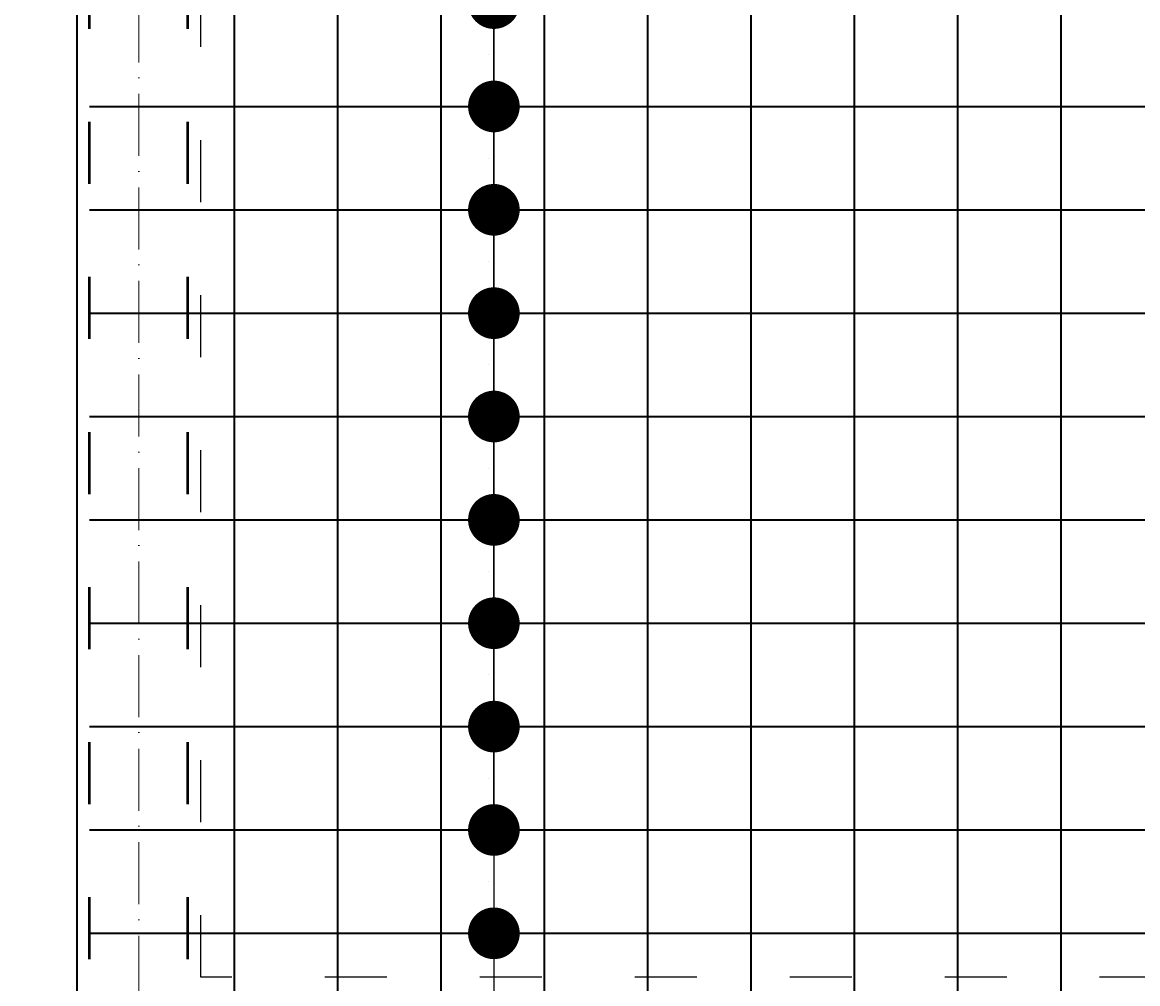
# Model space of a CAD drawing. Header units: millimetres. Extents: x 295948 to 312016, y 6878 to 18016.
# Tile 180 of 252: x 306628 to 306844, y 14710 to 14896. Entities that reach past the tile are written whole.
import ezdxf

# ---------------------------------------------------------------- set-up
doc = ezdxf.new("R2010")
doc.units = ezdxf.units.MM
doc.linetypes.add('ACAD_ISO03W100', pattern=[30, 12, -18])
doc.linetypes.add('ACAD_ISO10W100', pattern=[18, 12, -3, 0, -3])
for name, color, linetype, lineweight in [('konstrukcja', 3, 'Continuous', 35), ('konstrukcja wymiary', 1, 'Continuous', 13), ('osie', 5, 'ACAD_ISO10W100', 13), ('zbrojenie', 4, 'Continuous', 50), ('zbrojenie płyty', 141, 'Continuous', 35)]:
    doc.layers.add(name, color=color, linetype=linetype, lineweight=lineweight)
doc.layers.add('przerywane', color=6, linetype='ACAD_ISO03W100')
doc.styles.add('KONSTRUKCJA', font='romand.shx', dxfattribs={"oblique": 10})
doc.styles.get("Standard").update_dxf_attribs({"font": 'romand.shx', "oblique": 10})
doc.dimstyles.new('150', dxfattribs={"dimtxt": 10, "dimasz": 7, "dimexe": 1.25, "dimexo": 0.625, "dimgap": 3, "dimtad": 1, "dimdec": 0, "dimrnd": 0.5, "dimtxsty": 'KONSTRUKCJA', "dimblk": 'ARCHTICK', "dimcen": 2.5, "dimadec": 0, "dimazin": 0, "dimtfac": 1, "dimtdec": 0, "dimtix": 1, "dimtmove": 0, "dimatfit": 3, "dimfxl": 4, "dimfxlon": 1, "dimarcsym": 0})
doc.dimstyles.new('kropki', dxfattribs={"dimtxt": 0.001, "dimasz": 10, "dimexe": 1.25, "dimexo": 0.625, "dimgap": 1, "dimtad": 1, "dimtxsty": 'Standard', "dimblk": 'DOT', "dimcen": 2.5, "dimadec": 0, "dimazin": 0, "dimtfac": 1, "dimtmove": 0, "dimatfit": 3, "dimfxl": 1, "dimfxlon": 1, "dimarcsym": 0})

# ---------------------------------------------------------------- blocks, each defined once
blk = doc.blocks.new('_ArchTick')
at = {"color": 0, "linetype": 'ByBlock', "lineweight": 13, "const_width": 0.15}
blk.add_lwpolyline([(-0.5, -0.5), (0.5, 0.5)], dxfattribs=at)
blk = doc.blocks.new('*D886')
at = {"layer": 'Defpoints', "color": 0, "transparency": 16777216}
for p in [(307580.44, 14981.32), (306548.44, 14393.22), (306662.44, 14393.22)]:
    blk.add_point(p, dxfattribs=at)
at = {"layer": 'konstrukcja wymiary', "color": 0, "lineweight": -2, "transparency": 16777216}
for p, q in [((306552.44, 14981.32), (306547.19, 14981.32)), ((306548.44, 14981.32), (306548.44, 14393.22)), ((306552.44, 14393.22), (306547.19, 14393.22))]:
    blk.add_line(p, q, dxfattribs=at)
at = {"layer": 'konstrukcja wymiary', "color": 0, "lineweight": -2, "transparency": 16777216, "xscale": 7, "yscale": 7, "zscale": 7}
for p, rotation in [((306548.44, 14981.32), 90), ((306548.44, 14393.22), 270)]:
    blk.add_blockref('_ArchTick', p, dxfattribs=dict(at, rotation=rotation))
at = {"layer": 'konstrukcja wymiary', "color": 0, "transparency": 16777216, "insert": (306540.44, 14687.27), "char_height": 10, "attachment_point": 5, "rotation": 90, "style": 'KONSTRUKCJA'}
blk.add_mtext('588', dxfattribs=at)
blk = doc.blocks.new('*D889')
at = {"layer": 'Defpoints', "color": 0, "transparency": 16777216}
for p in [(306638.44, 15279.22), (306518.44, 14699.22), (306638.44, 14699.22)]:
    blk.add_point(p, dxfattribs=at)
at = {"layer": 'konstrukcja wymiary', "color": 0, "lineweight": -2, "transparency": 16777216}
for p, q in [((306522.44, 15279.22), (306517.19, 15279.22)), ((306518.44, 15279.22), (306518.44, 14699.22)), ((306522.44, 14699.22), (306517.19, 14699.22))]:
    blk.add_line(p, q, dxfattribs=at)
at = {"layer": 'konstrukcja wymiary', "color": 0, "lineweight": -2, "transparency": 16777216, "xscale": 7, "yscale": 7, "zscale": 7}
for p, rotation in [((306518.44, 15279.22), 90), ((306518.44, 14699.22), 270)]:
    blk.add_blockref('_ArchTick', p, dxfattribs=dict(at, rotation=rotation))
at = {"layer": 'konstrukcja wymiary', "color": 0, "transparency": 16777216, "insert": (306510.44, 14989.22), "char_height": 10, "attachment_point": 5, "rotation": 90, "style": 'KONSTRUKCJA'}
blk.add_mtext('580', dxfattribs=at)
blk = doc.blocks.new('*D892')
at = {"layer": 'Defpoints', "color": 0, "transparency": 16777216}
for p in [(306488.44, 15291.22), (306638.44, 15291.22), (306638.44, 14052.22)]:
    blk.add_point(p, dxfattribs=at)
at = {"layer": 'konstrukcja wymiary', "color": 0, "lineweight": -2, "transparency": 16777216}
for p, q in [((306492.44, 15291.22), (306487.19, 15291.22)), ((306488.44, 14052.22), (306488.44, 15291.22)), ((306492.44, 14052.22), (306487.19, 14052.22))]:
    blk.add_line(p, q, dxfattribs=at)
at = {"layer": 'konstrukcja wymiary', "color": 0, "lineweight": -2, "transparency": 16777216, "xscale": 7, "yscale": 7, "zscale": 7}
for p, rotation in [((306488.44, 15291.22), 90), ((306488.44, 14052.22), 270)]:
    blk.add_blockref('_ArchTick', p, dxfattribs=dict(at, rotation=rotation))
at = {"layer": 'konstrukcja wymiary', "color": 0, "transparency": 16777216, "insert": (306480.44, 14671.72), "char_height": 10, "attachment_point": 5, "rotation": 90, "style": 'KONSTRUKCJA'}
blk.add_mtext('1239', dxfattribs=at)
blk = doc.blocks.new('*D893')
at = {"layer": 'Defpoints', "color": 0, "transparency": 16777216}
for p in [(306662.44, 15501.22), (306638.44, 15291.22), (306662.44, 14353.22)]:
    blk.add_point(p, dxfattribs=at)
at = {"layer": 'konstrukcja wymiary', "color": 0, "lineweight": -2, "transparency": 16777216}
for p, q in [((306638.44, 15497.22), (306638.44, 15502.47)), ((306638.44, 15501.22), (306662.44, 15501.22)), ((306662.44, 15497.22), (306662.44, 15502.47))]:
    blk.add_line(p, q, dxfattribs=at)
at = {"layer": 'konstrukcja wymiary', "color": 0, "lineweight": -2, "transparency": 16777216, "xscale": 7, "yscale": 7, "zscale": 7, "rotation": 180}
blk.add_blockref('_ArchTick', (306638.44, 15501.22), dxfattribs=at)
at = {"layer": 'konstrukcja wymiary', "color": 0, "lineweight": -2, "transparency": 16777216, "xscale": 7, "yscale": 7, "zscale": 7}
blk.add_blockref('_ArchTick', (306662.44, 15501.22), dxfattribs=at)
at = {"layer": 'konstrukcja wymiary', "color": 0, "transparency": 16777216, "insert": (306650.44, 15509.22), "char_height": 10, "attachment_point": 5, "style": 'KONSTRUKCJA'}
blk.add_mtext('24', dxfattribs=at)
blk = doc.blocks.new('*D894')
at = {"layer": 'Defpoints', "color": 0, "transparency": 16777216}
for p in [(306826.44, 15501.22), (306826.44, 14393.22), (306662.44, 14353.22)]:
    blk.add_point(p, dxfattribs=at)
at = {"layer": 'konstrukcja wymiary', "color": 0, "lineweight": -2, "transparency": 16777216}
for p, q in [((306662.44, 15497.22), (306662.44, 15502.47)), ((306662.44, 15501.22), (306826.44, 15501.22)), ((306826.44, 15497.22), (306826.44, 15502.47))]:
    blk.add_line(p, q, dxfattribs=at)
at = {"layer": 'konstrukcja wymiary', "color": 0, "lineweight": -2, "transparency": 16777216, "xscale": 7, "yscale": 7, "zscale": 7, "rotation": 180}
blk.add_blockref('_ArchTick', (306662.44, 15501.22), dxfattribs=at)
at = {"layer": 'konstrukcja wymiary', "color": 0, "lineweight": -2, "transparency": 16777216, "xscale": 7, "yscale": 7, "zscale": 7}
blk.add_blockref('_ArchTick', (306826.44, 15501.22), dxfattribs=at)
at = {"layer": 'konstrukcja wymiary', "color": 0, "transparency": 16777216, "insert": (306744.44, 15509.22), "char_height": 10, "attachment_point": 5, "style": 'KONSTRUKCJA'}
blk.add_mtext('164', dxfattribs=at)
blk = doc.blocks.new('*D895')
at = {"layer": 'Defpoints', "color": 0, "transparency": 16777216}
for p in [(307282.44, 15501.22), (307282.44, 14520.22), (306826.44, 14393.22)]:
    blk.add_point(p, dxfattribs=at)
at = {"layer": 'konstrukcja wymiary', "color": 0, "lineweight": -2, "transparency": 16777216}
for p, q in [((306826.44, 15497.22), (306826.44, 15502.47)), ((306826.44, 15501.22), (307282.44, 15501.22)), ((307282.44, 15497.22), (307282.44, 15502.47))]:
    blk.add_line(p, q, dxfattribs=at)
at = {"layer": 'konstrukcja wymiary', "color": 0, "lineweight": -2, "transparency": 16777216, "xscale": 7, "yscale": 7, "zscale": 7, "rotation": 180}
blk.add_blockref('_ArchTick', (306826.44, 15501.22), dxfattribs=at)
at = {"layer": 'konstrukcja wymiary', "color": 0, "lineweight": -2, "transparency": 16777216, "xscale": 7, "yscale": 7, "zscale": 7}
blk.add_blockref('_ArchTick', (307282.44, 15501.22), dxfattribs=at)
at = {"layer": 'konstrukcja wymiary', "color": 0, "transparency": 16777216, "insert": (307054.44, 15509.22), "char_height": 10, "attachment_point": 5, "style": 'KONSTRUKCJA'}
blk.add_mtext('456', dxfattribs=at)
blk = doc.blocks.new('_Dot')
at = {"color": 0, "linetype": 'ByBlock', "lineweight": -2}
blk.add_line((-0.5, 0), (-1, 0), dxfattribs=at)
at = {"color": 0, "linetype": 'ByBlock', "const_width": 0.5}
blk.add_lwpolyline([(-0.25, 0, 1), (0.25, 0, 1)], format="xyb", close=True, dxfattribs=at)
blk = doc.blocks.new('*D947')
at = {"layer": 'Defpoints', "color": 0, "transparency": 16777216}
for p in [(306708.94, 14919.72), (306708.94, 14899.72), (306719.19, 14899.72)]:
    blk.add_point(p, dxfattribs=at)
at = {"layer": 'konstrukcja wymiary', "color": 0, "lineweight": -2, "transparency": 16777216}
for p, q in [((306719.19, 14929.72), (306719.19, 14939.72)), ((306718.19, 14919.72), (306720.44, 14919.72)), ((306719.19, 14919.72), (306719.19, 14899.72)), ((306718.19, 14899.72), (306720.44, 14899.72)), ((306719.19, 14889.72), (306719.19, 14879.72))]:
    blk.add_line(p, q, dxfattribs=at)
at = {"layer": 'konstrukcja wymiary', "color": 0, "lineweight": -2, "transparency": 16777216, "xscale": 10, "yscale": 10, "zscale": 10}
for p, rotation in [((306719.19, 14919.72), 270), ((306719.19, 14899.72), 90)]:
    blk.add_blockref('_Dot', p, dxfattribs=dict(at, rotation=rotation))
at = {"layer": 'konstrukcja wymiary', "color": 0, "transparency": 16777216, "insert": (306718.19, 14909.72), "char_height": 0.001, "attachment_point": 5, "rotation": 90}
blk.add_mtext('20', dxfattribs=at)
blk = doc.blocks.new('*D948')
at = {"layer": 'Defpoints', "color": 0, "transparency": 16777216}
for p in [(306708.94, 14899.72), (306708.94, 14879.72), (306719.19, 14879.72)]:
    blk.add_point(p, dxfattribs=at)
at = {"layer": 'konstrukcja wymiary', "color": 0, "lineweight": -2, "transparency": 16777216}
for p, q in [((306719.19, 14909.72), (306719.19, 14919.72)), ((306718.19, 14899.72), (306720.44, 14899.72)), ((306719.19, 14899.72), (306719.19, 14879.72)), ((306718.19, 14879.72), (306720.44, 14879.72)), ((306719.19, 14869.72), (306719.19, 14859.72))]:
    blk.add_line(p, q, dxfattribs=at)
at = {"layer": 'konstrukcja wymiary', "color": 0, "lineweight": -2, "transparency": 16777216, "xscale": 10, "yscale": 10, "zscale": 10}
for p, rotation in [((306719.19, 14899.72), 270), ((306719.19, 14879.72), 90)]:
    blk.add_blockref('_Dot', p, dxfattribs=dict(at, rotation=rotation))
at = {"layer": 'konstrukcja wymiary', "color": 0, "transparency": 16777216, "insert": (306718.19, 14889.72), "char_height": 0.001, "attachment_point": 5, "rotation": 90}
blk.add_mtext('20', dxfattribs=at)
blk = doc.blocks.new('*D949')
at = {"layer": 'Defpoints', "color": 0, "transparency": 16777216}
for p in [(306708.94, 14879.72), (306708.94, 14859.72), (306719.19, 14859.72)]:
    blk.add_point(p, dxfattribs=at)
at = {"layer": 'konstrukcja wymiary', "color": 0, "lineweight": -2, "transparency": 16777216}
for p, q in [((306719.19, 14889.72), (306719.19, 14899.72)), ((306718.19, 14879.72), (306720.44, 14879.72)), ((306719.19, 14879.72), (306719.19, 14859.72)), ((306718.19, 14859.72), (306720.44, 14859.72)), ((306719.19, 14849.72), (306719.19, 14839.72))]:
    blk.add_line(p, q, dxfattribs=at)
at = {"layer": 'konstrukcja wymiary', "color": 0, "lineweight": -2, "transparency": 16777216, "xscale": 10, "yscale": 10, "zscale": 10}
for p, rotation in [((306719.19, 14879.72), 270), ((306719.19, 14859.72), 90)]:
    blk.add_blockref('_Dot', p, dxfattribs=dict(at, rotation=rotation))
at = {"layer": 'konstrukcja wymiary', "color": 0, "transparency": 16777216, "insert": (306718.19, 14869.72), "char_height": 0.001, "attachment_point": 5, "rotation": 90}
blk.add_mtext('20', dxfattribs=at)
blk = doc.blocks.new('*D950')
at = {"layer": 'Defpoints', "color": 0, "transparency": 16777216}
for p in [(306708.94, 14859.72), (306708.94, 14839.72), (306719.19, 14839.72)]:
    blk.add_point(p, dxfattribs=at)
at = {"layer": 'konstrukcja wymiary', "color": 0, "lineweight": -2, "transparency": 16777216}
for p, q in [((306719.19, 14869.72), (306719.19, 14879.72)), ((306718.19, 14859.72), (306720.44, 14859.72)), ((306719.19, 14859.72), (306719.19, 14839.72)), ((306718.19, 14839.72), (306720.44, 14839.72)), ((306719.19, 14829.72), (306719.19, 14819.72))]:
    blk.add_line(p, q, dxfattribs=at)
at = {"layer": 'konstrukcja wymiary', "color": 0, "lineweight": -2, "transparency": 16777216, "xscale": 10, "yscale": 10, "zscale": 10}
for p, rotation in [((306719.19, 14859.72), 270), ((306719.19, 14839.72), 90)]:
    blk.add_blockref('_Dot', p, dxfattribs=dict(at, rotation=rotation))
at = {"layer": 'konstrukcja wymiary', "color": 0, "transparency": 16777216, "insert": (306718.19, 14849.72), "char_height": 0.001, "attachment_point": 5, "rotation": 90}
blk.add_mtext('20', dxfattribs=at)
blk = doc.blocks.new('*D951')
at = {"layer": 'Defpoints', "color": 0, "transparency": 16777216}
for p in [(306708.94, 14839.72), (306708.94, 14819.72), (306719.19, 14819.72)]:
    blk.add_point(p, dxfattribs=at)
at = {"layer": 'konstrukcja wymiary', "color": 0, "lineweight": -2, "transparency": 16777216}
for p, q in [((306719.19, 14849.72), (306719.19, 14859.72)), ((306718.19, 14839.72), (306720.44, 14839.72)), ((306719.19, 14839.72), (306719.19, 14819.72)), ((306718.19, 14819.72), (306720.44, 14819.72)), ((306719.19, 14809.72), (306719.19, 14799.72))]:
    blk.add_line(p, q, dxfattribs=at)
at = {"layer": 'konstrukcja wymiary', "color": 0, "lineweight": -2, "transparency": 16777216, "xscale": 10, "yscale": 10, "zscale": 10}
for p, rotation in [((306719.19, 14839.72), 270), ((306719.19, 14819.72), 90)]:
    blk.add_blockref('_Dot', p, dxfattribs=dict(at, rotation=rotation))
at = {"layer": 'konstrukcja wymiary', "color": 0, "transparency": 16777216, "insert": (306718.19, 14829.72), "char_height": 0.001, "attachment_point": 5, "rotation": 90}
blk.add_mtext('20', dxfattribs=at)
blk = doc.blocks.new('*D952')
at = {"layer": 'Defpoints', "color": 0, "transparency": 16777216}
for p in [(306708.94, 14819.72), (306708.94, 14799.72), (306719.19, 14799.72)]:
    blk.add_point(p, dxfattribs=at)
at = {"layer": 'konstrukcja wymiary', "color": 0, "lineweight": -2, "transparency": 16777216}
for p, q in [((306719.19, 14829.72), (306719.19, 14839.72)), ((306718.19, 14819.72), (306720.44, 14819.72)), ((306719.19, 14819.72), (306719.19, 14799.72)), ((306718.19, 14799.72), (306720.44, 14799.72)), ((306719.19, 14789.72), (306719.19, 14779.72))]:
    blk.add_line(p, q, dxfattribs=at)
at = {"layer": 'konstrukcja wymiary', "color": 0, "lineweight": -2, "transparency": 16777216, "xscale": 10, "yscale": 10, "zscale": 10}
for p, rotation in [((306719.19, 14819.72), 270), ((306719.19, 14799.72), 90)]:
    blk.add_blockref('_Dot', p, dxfattribs=dict(at, rotation=rotation))
at = {"layer": 'konstrukcja wymiary', "color": 0, "transparency": 16777216, "insert": (306718.19, 14809.72), "char_height": 0.001, "attachment_point": 5, "rotation": 90}
blk.add_mtext('20', dxfattribs=at)
blk = doc.blocks.new('*D953')
at = {"layer": 'Defpoints', "color": 0, "transparency": 16777216}
for p in [(306708.94, 14799.72), (306708.94, 14779.72), (306719.19, 14779.72)]:
    blk.add_point(p, dxfattribs=at)
at = {"layer": 'konstrukcja wymiary', "color": 0, "lineweight": -2, "transparency": 16777216}
for p, q in [((306719.19, 14809.72), (306719.19, 14819.72)), ((306718.19, 14799.72), (306720.44, 14799.72)), ((306719.19, 14799.72), (306719.19, 14779.72)), ((306718.19, 14779.72), (306720.44, 14779.72)), ((306719.19, 14769.72), (306719.19, 14759.72))]:
    blk.add_line(p, q, dxfattribs=at)
at = {"layer": 'konstrukcja wymiary', "color": 0, "lineweight": -2, "transparency": 16777216, "xscale": 10, "yscale": 10, "zscale": 10}
for p, rotation in [((306719.19, 14799.72), 270), ((306719.19, 14779.72), 90)]:
    blk.add_blockref('_Dot', p, dxfattribs=dict(at, rotation=rotation))
at = {"layer": 'konstrukcja wymiary', "color": 0, "transparency": 16777216, "insert": (306718.19, 14789.72), "char_height": 0.001, "attachment_point": 5, "rotation": 90}
blk.add_mtext('20', dxfattribs=at)
blk = doc.blocks.new('*D954')
at = {"layer": 'Defpoints', "color": 0, "transparency": 16777216}
for p in [(306708.94, 14779.72), (306708.94, 14759.72), (306719.19, 14759.72)]:
    blk.add_point(p, dxfattribs=at)
at = {"layer": 'konstrukcja wymiary', "color": 0, "lineweight": -2, "transparency": 16777216}
for p, q in [((306719.19, 14789.72), (306719.19, 14799.72)), ((306718.19, 14779.72), (306720.44, 14779.72)), ((306719.19, 14779.72), (306719.19, 14759.72)), ((306718.19, 14759.72), (306720.44, 14759.72)), ((306719.19, 14749.72), (306719.19, 14739.72))]:
    blk.add_line(p, q, dxfattribs=at)
at = {"layer": 'konstrukcja wymiary', "color": 0, "lineweight": -2, "transparency": 16777216, "xscale": 10, "yscale": 10, "zscale": 10}
for p, rotation in [((306719.19, 14779.72), 270), ((306719.19, 14759.72), 90)]:
    blk.add_blockref('_Dot', p, dxfattribs=dict(at, rotation=rotation))
at = {"layer": 'konstrukcja wymiary', "color": 0, "transparency": 16777216, "insert": (306718.19, 14769.72), "char_height": 0.001, "attachment_point": 5, "rotation": 90}
blk.add_mtext('20', dxfattribs=at)
blk = doc.blocks.new('*D955')
at = {"layer": 'Defpoints', "color": 0, "transparency": 16777216}
for p in [(306708.94, 14759.72), (306708.94, 14739.72), (306719.19, 14739.72)]:
    blk.add_point(p, dxfattribs=at)
at = {"layer": 'konstrukcja wymiary', "color": 0, "lineweight": -2, "transparency": 16777216}
for p, q in [((306719.19, 14769.72), (306719.19, 14779.72)), ((306718.19, 14759.72), (306720.44, 14759.72)), ((306719.19, 14759.72), (306719.19, 14739.72)), ((306718.19, 14739.72), (306720.44, 14739.72)), ((306719.19, 14729.72), (306719.19, 14719.72))]:
    blk.add_line(p, q, dxfattribs=at)
at = {"layer": 'konstrukcja wymiary', "color": 0, "lineweight": -2, "transparency": 16777216, "xscale": 10, "yscale": 10, "zscale": 10}
for p, rotation in [((306719.19, 14759.72), 270), ((306719.19, 14739.72), 90)]:
    blk.add_blockref('_Dot', p, dxfattribs=dict(at, rotation=rotation))
at = {"layer": 'konstrukcja wymiary', "color": 0, "transparency": 16777216, "insert": (306718.19, 14749.72), "char_height": 0.001, "attachment_point": 5, "rotation": 90}
blk.add_mtext('20', dxfattribs=at)
blk = doc.blocks.new('*D961')
at = {"layer": 'Defpoints', "color": 0, "transparency": 16777216}
for p in [(306708.94, 14739.72), (306708.94, 14719.72), (306719.19, 14719.72)]:
    blk.add_point(p, dxfattribs=at)
at = {"layer": 'konstrukcja wymiary', "color": 0, "lineweight": -2, "transparency": 16777216}
for p, q in [((306719.19, 14749.72), (306719.19, 14759.72)), ((306718.19, 14739.72), (306720.44, 14739.72)), ((306719.19, 14739.72), (306719.19, 14719.72)), ((306718.19, 14719.72), (306720.44, 14719.72)), ((306719.19, 14709.72), (306719.19, 14699.72))]:
    blk.add_line(p, q, dxfattribs=at)
at = {"layer": 'konstrukcja wymiary', "color": 0, "lineweight": -2, "transparency": 16777216, "xscale": 10, "yscale": 10, "zscale": 10}
for p, rotation in [((306719.19, 14739.72), 270), ((306719.19, 14719.72), 90)]:
    blk.add_blockref('_Dot', p, dxfattribs=dict(at, rotation=rotation))
at = {"layer": 'konstrukcja wymiary', "color": 0, "transparency": 16777216, "insert": (306718.19, 14729.72), "char_height": 0.001, "attachment_point": 5, "rotation": 90}
blk.add_mtext('20', dxfattribs=at)

msp = doc.modelspace()

# ---------------------------------------------------------------- linework, layer by layer
at = {"layer": 'konstrukcja'}
msp.add_line((306638.44, 15291.224), (306638.44, 14052.224), dxfattribs=at)
at = {"layer": 'osie'}
msp.add_line((306650.44, 15606.148), (306650.44, 13976.332), dxfattribs=at)
at = {"layer": 'przerywane'}
for p, q in [((306662.44, 14711.224), (306662.44, 15267.224)), ((307058.44, 14711.224), (306662.44, 14711.224))]:
    msp.add_line(p, q, dxfattribs=at)
at = {"layer": 'zbrojenie', "linetype": 'ACAD_ISO03W100'}
for p, q in [((306640.94, 14054.724), (306640.94, 15288.724)), ((306659.94, 14054.724), (306659.94, 15288.724))]:
    msp.add_line(p, q, dxfattribs=at)
at = {"layer": 'zbrojenie płyty'}
for p, q in [((306668.94, 15288.724), (306668.94, 14395.724)), ((306688.94, 15288.724), (306688.94, 14395.724)), ((306708.94, 15288.724), (306708.94, 14395.724)), ((306728.94, 15288.724), (306728.94, 14395.724)), ((306748.94, 15288.724), (306748.94, 14395.724)), ((306768.94, 15288.724), (306768.94, 14395.724)), ((306788.94, 15288.724), (306788.94, 14395.724)), ((306808.94, 15288.724), (306808.94, 14395.724)), ((306828.94, 15288.724), (306828.94, 14689.724)), ((306640.94, 14879.724), (307079.94, 14879.724)), ((306640.94, 14859.724), (307079.94, 14859.724)), ((306640.94, 14839.724), (307079.94, 14839.724)), ((306640.94, 14819.724), (307079.94, 14819.724)), ((306640.94, 14799.724), (307079.94, 14799.724)), ((306640.94, 14779.724), (307079.94, 14779.724)), ((306640.94, 14759.724), (307079.94, 14759.724)), ((306640.94, 14739.724), (307079.94, 14739.724)), ((306640.94, 14719.724), (307079.94, 14719.724))]:
    msp.add_line(p, q, dxfattribs=at)

# ---------------------------------------------------------------- dimensions: what is measured, and where the dimension line sits
at = {"layer": 'konstrukcja wymiary'}
dim = msp.add_linear_dim(base=(306662.44, 15501.224), p1=(306638.44, 15291.224), p2=(306662.44, 14353.224), dimstyle='150', dxfattribs=at)
dim.commit()
dim.dimension.update_dxf_attribs({"geometry": '*D893', "text_midpoint": (306650.44, 15509.224)})
for base, p1, p2, picture, middle in [((306826.44, 15501.224), (306662.44, 14353.224), (306826.44, 14393.224), '*D894', (306744.44, 15509.224)), ((307282.44, 15501.224), (306826.44, 14393.224), (307282.44, 14520.224), '*D895', (307054.44, 15509.224))]:
    dim = msp.add_linear_dim(base=base, p1=p1, p2=p2, dimstyle='150', override={"dimtmove": 1}, dxfattribs=at)
    dim.commit()
    dim.dimension.update_dxf_attribs({"geometry": picture, "text_midpoint": middle})
for base, p1, p2, picture, middle in [((306488.44, 15291.224), (306638.44, 14052.224), (306638.44, 15291.224), '*D892', (306480.44, 14671.724)), ((306518.44, 14699.224), (306638.44, 15279.224), (306638.44, 14699.224), '*D889', (306510.44, 14989.224)), ((306548.44, 14393.224), (307580.44, 14981.324), (306662.44, 14393.224), '*D886', (306540.44, 14687.274))]:
    dim = msp.add_linear_dim(base=base, p1=p1, p2=p2, angle=90, dimstyle='150', dxfattribs=at)
    dim.commit()
    dim.dimension.update_dxf_attribs({"geometry": picture, "text_midpoint": middle})
for base, p1, p2, picture, middle in [((306719.193, 14899.724), (306708.94, 14919.724), (306708.94, 14899.724), '*D947', (306718.192, 14909.724)), ((306719.193, 14879.724), (306708.94, 14899.724), (306708.94, 14879.724), '*D948', (306718.192, 14889.724)), ((306719.193, 14859.724), (306708.94, 14879.724), (306708.94, 14859.724), '*D949', (306718.192, 14869.724)), ((306719.193, 14839.724), (306708.94, 14859.724), (306708.94, 14839.724), '*D950', (306718.192, 14849.724)), ((306719.193, 14819.724), (306708.94, 14839.724), (306708.94, 14819.724), '*D951', (306718.192, 14829.724)), ((306719.193, 14799.724), (306708.94, 14819.724), (306708.94, 14799.724), '*D952', (306718.192, 14809.724)), ((306719.193, 14779.724), (306708.94, 14799.724), (306708.94, 14779.724), '*D953', (306718.192, 14789.724)), ((306719.193, 14759.724), (306708.94, 14779.724), (306708.94, 14759.724), '*D954', (306718.192, 14769.724)), ((306719.193, 14739.724), (306708.94, 14759.724), (306708.94, 14739.724), '*D955', (306718.192, 14749.724)), ((306719.193, 14719.724), (306708.94, 14739.724), (306708.94, 14719.724), '*D961', (306718.192, 14729.724))]:
    dim = msp.add_linear_dim(base=base, p1=p1, p2=p2, angle=90, dimstyle='kropki', override={"dimtmove": 1}, dxfattribs=at)
    dim.commit()
    dim.dimension.update_dxf_attribs({"geometry": picture, "text_midpoint": middle})

doc.saveas('drawing.dxf')
